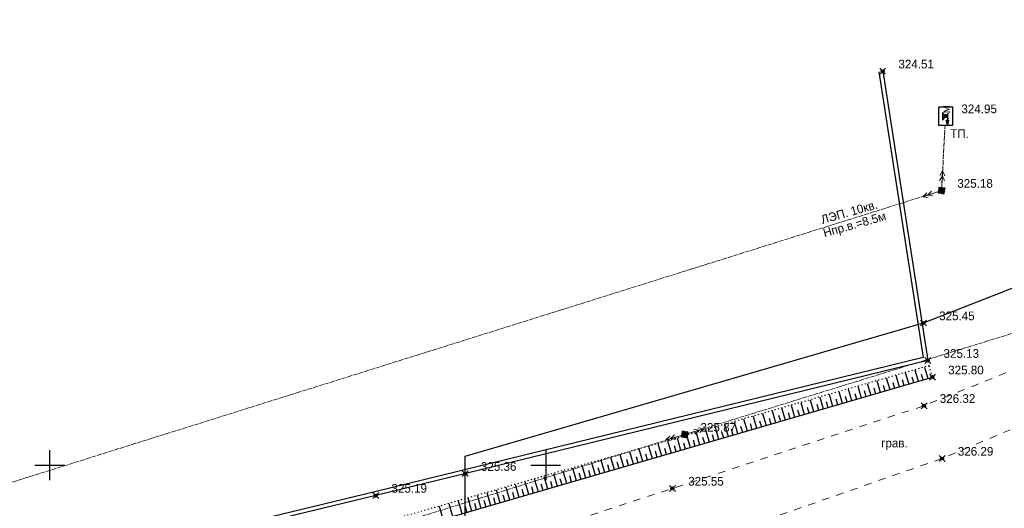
# Model space of a CAD drawing. Header units: metres. Extents: x 703615 to 712205, y 4306166 to 4311183.
# Tile 176 of 256: x 707975 to 708075, y 4308577 to 4308626. Entities that reach past the tile are written whole.
import ezdxf

# ---------------------------------------------------------------- set-up
doc = ezdxf.new("R2010")
doc.units = ezdxf.units.M
doc.header["$LTSCALE"] = 0.5
doc.header["$PDMODE"] = 35
doc.header["$PDSIZE"] = 0.3
for name, pattern in [('Auto_Street_NotBorder_Line_m1', [3, 1.5, -1.5]), ('Commnctn_Electr_VLP_High_Built_m1', [1, 1, 0]), ('ДОРОГИ_СТРОЯЩ', [9, 8, -1]), ('Контура низ откосов  Штриховая 0.1-0.5 - - - - - - -', [0.6, 0.1, -0.5])]:
    doc.linetypes.add(name, pattern=pattern)
for name, color, linetype in [('(001) Сетка', 92, 'Continuous'), ('(004) Точки рельефа', 7, 'Continuous'), ('(013) Газ', 30, 'ИК_Газопровод -------г--------'), ('(016) Кабель', 1, 'Continuous'), ('(022) Возд. Линии', 7, 'Continuous'), ('(025) Дорога', 7, 'Continuous'), ('(035) Откосы', 7, 'Continuous'), ('(040) Ограда', 7, 'Continuous')]:
    doc.layers.add(name, color=color, linetype=linetype)
doc.layers.add('AUTO#_ROADS_EXIST_L', color=7, linetype='Continuous', lineweight=15, true_color=0x000000)
doc.layers.add('COMMN_OBJCT_#####_B', color=7, linetype='Continuous', lineweight=15, true_color=0x000000)
doc.layers.add('COMMN_OBJCT_ELCTR_B', color=7, linetype='Continuous', true_color=0x000000)
doc.layers.add('COMMN_OBJCT_ELCTR_L', color=7, linetype='Continuous', true_color=0x000000)
doc.styles.add('BM-431', font='txt')
doc.styles.add('D-431', font='txt')
doc.styles.get("Standard").update_dxf_attribs({"font": 'times.ttf'})
doc.linetypes.add('GAZ_VOZDUSH', pattern='A,1,-2,["~",Standard,S=3,R=0,X=-1.5,Y=-1.5],-1,10', length=14)
doc.linetypes.add('ИК_Газопровод -------г--------', pattern='A,9,-0.6,["Г",Standard,S=1.2,R=0,X=0,Y=-0.6],-1.2', length=10.8)
doc.linetypes.add('ОГРАДА_ГЛИН', pattern='A,4,["|",Standard,S=0.8,R=0,X=0,Y=-0.8],0.5,["|",Standard,S=0.8,R=0,X=0,Y=-0.8],3.5', length=8)

# ---------------------------------------------------------------- blocks, each defined once
blk = doc.blocks.new('CommnctnPoleRCsquare_m1')
at = {"layer": 'COMMN_OBJCT_#####_B', "lineweight": 13, "true_color": 0xfffffe}
blk.add_hatch(color=7, dxfattribs=at).paths.add_polyline_path([(-0.6, 0.6), (-0.6, -0.6), (0.6, -0.6), (0.6, 0.6)])
at = {"layer": 'COMMN_OBJCT_#####_B', "lineweight": 13, "true_color": 0x000000}
blk.add_hatch(color=18, dxfattribs=at).paths.add_polyline_path([(-0.1, 0, 1), (0.1, 0, 1)])
at = {"layer": 'COMMN_OBJCT_#####_B', "color": 18, "lineweight": 9, "true_color": 0x000000}
blk.add_lwpolyline([(0.6, 0.6), (-0.6, 0.6), (-0.6, -0.6), (0.6, -0.6)], close=True, dxfattribs=at)
blk.add_circle((0, 0), 0.1, dxfattribs=at)
blk = doc.blocks.new('ElectricHighVLP_m1')
at = {"layer": 'COMMN_OBJCT_ELCTR_B', "color": 18, "linetype": 'Continuous', "lineweight": 20, "true_color": 0x000000}
for p, q in [((0, 0), (4, 0)), ((3, 0), (2, 0.5)), ((3, 0), (2, -0.5)), ((4, 0), (3, 0.5)), ((4, 0), (3, -0.5))]:
    blk.add_line(p, q, dxfattribs=at)
blk = doc.blocks.new('Setka')
at = {"layer": '(001) Сетка'}
for p, q in [((0, 1.5), (0, -1.5)), ((-1.5, 0), (1.5, 0))]:
    blk.add_line(p, q, dxfattribs=at)

msp = doc.modelspace()

# ---------------------------------------------------------------- linework, layer by layer
at = {"layer": '(013) Газ', "linetype": 'GAZ_VOZDUSH', "flags": 128}
msp.add_lwpolyline([(708020.656, 4308550.859), (708020.347, 4308561.55), (708020.347, 4308582.314), (708066.527, 4308595.733), (708114.826, 4308614.675), (708129.269, 4308766.29)], dxfattribs=at)
at = {"layer": '(016) Кабель', "color": 0}
for p, q in [((708068.451, 4308616.938, 324.949), (708068.443, 4308616.188, 324.949)), ((708068.443, 4308616.188, 324.949), (708068.949, 4308616.732, 324.949)), ((708068.949, 4308616.732, 324.949), (708068.938, 4308615.732, 324.949)), ((708068.938, 4308615.732, 324.949), (708068.818, 4308616.184, 324.949)), ((708068.818, 4308616.184, 324.949), (708069.068, 4308616.181, 324.949)), ((708069.068, 4308616.181, 324.949), (708068.938, 4308615.732, 324.949))]:
    msp.add_line(p, q, dxfattribs=at)
at = {"layer": '(016) Кабель', "color": 0, "elevation": 324.949}
msp.add_lwpolyline([(708068.042, 4308615.687), (708069.492, 4308615.687), (708069.492, 4308615.687), (708069.492, 4308617.503), (708068.042, 4308617.503), (708068.042, 4308615.687)], close=True, dxfattribs=at)
at = {"layer": '(035) Откосы'}
for p, q in [((708063.746, 4308590.469, 326.315), (708064.085, 4308589.301, 326.315)), ((708064.704, 4308590.744, 326.315), (708065.042, 4308589.579, 326.315)), ((708065.663, 4308591.019, 326.315), (708066, 4308589.857, 326.315)), ((708066.311, 4308590.576, 326.315), (708066.479, 4308589.996, 326.315)), ((708066.622, 4308591.294, 326.315), (708066.958, 4308590.135, 326.315)), ((708060.87, 4308589.644, 326.315), (708061.211, 4308588.468, 326.315)), ((708061.828, 4308589.919, 326.315), (708062.169, 4308588.746, 326.315)), ((708062.478, 4308589.471, 326.315), (708062.648, 4308588.884, 326.315)), ((708062.787, 4308590.194, 326.315), (708063.127, 4308589.023, 326.315)), ((708063.436, 4308589.747, 326.315), (708063.606, 4308589.162, 326.315)), ((708064.394, 4308590.024, 326.315), (708064.563, 4308589.44, 326.315)), ((708065.352, 4308590.3, 326.315), (708065.521, 4308589.718, 326.315)), ((708057.035, 4308588.544, 326.315), (708057.38, 4308587.356, 326.315)), ((708057.994, 4308588.819, 326.315), (708058.337, 4308587.634, 326.315)), ((708058.952, 4308589.094, 326.315), (708059.295, 4308587.912, 326.315)), ((708059.603, 4308588.641, 326.315), (708059.774, 4308588.051, 326.315)), ((708059.911, 4308589.369, 326.315), (708060.253, 4308588.19, 326.315)), ((708060.561, 4308588.918, 326.315), (708060.732, 4308588.329, 326.315)), ((708061.519, 4308589.194, 326.315), (708061.69, 4308588.607, 326.315)), ((708053.2, 4308587.444, 326.315), (708053.548, 4308586.244, 326.315)), ((708054.159, 4308587.719, 326.315), (708054.506, 4308586.522, 326.315)), ((708055.117, 4308587.994, 326.315), (708055.464, 4308586.8, 326.315)), ((708055.77, 4308587.535, 326.315), (708055.943, 4308586.939, 326.315)), ((708056.076, 4308588.269, 326.315), (708056.422, 4308587.078, 326.315)), ((708056.728, 4308587.812, 326.315), (708056.901, 4308587.217, 326.315)), ((708057.686, 4308588.088, 326.315), (708057.858, 4308587.495, 326.315)), ((708058.645, 4308588.365, 326.315), (708058.816, 4308587.773, 326.315)), ((708050.324, 4308586.619, 326.315), (708050.675, 4308585.411, 326.315)), ((708051.283, 4308586.894, 326.315), (708051.632, 4308585.689, 326.315)), ((708052.241, 4308587.169, 326.315), (708052.59, 4308585.966, 326.315)), ((708052.895, 4308586.706, 326.315), (708053.069, 4308586.105, 326.315)), ((708053.853, 4308586.982, 326.315), (708054.027, 4308586.383, 326.315)), ((708054.812, 4308587.259, 326.315), (708054.985, 4308586.661, 326.315)), ((708046.489, 4308585.519, 326.315), (708046.843, 4308584.299, 326.315)), ((708047.448, 4308585.794, 326.315), (708047.801, 4308584.577, 326.315)), ((708048.407, 4308586.069, 326.315), (708048.759, 4308584.855, 326.315)), ((708049.062, 4308585.6, 326.315), (708049.238, 4308584.994, 326.315)), ((708049.365, 4308586.344, 326.315), (708049.717, 4308585.133, 326.315)), ((708050.02, 4308585.876, 326.315), (708050.196, 4308585.272, 326.315)), ((708050.978, 4308586.153, 326.315), (708051.154, 4308585.55, 326.315)), ((708051.937, 4308586.429, 326.315), (708052.111, 4308585.827, 326.315)), ((708043.613, 4308584.694, 326.315), (708043.97, 4308583.465, 326.315)), ((708044.572, 4308584.969, 326.315), (708044.927, 4308583.743, 326.315)), ((708045.229, 4308584.494, 326.315), (708045.406, 4308583.882, 326.315)), ((708045.531, 4308585.244, 326.315), (708045.885, 4308584.021, 326.315)), ((708046.187, 4308584.771, 326.315), (708046.364, 4308584.16, 326.315)), ((708047.145, 4308585.047, 326.315), (708047.322, 4308584.438, 326.315)), ((708048.104, 4308585.324, 326.315), (708048.28, 4308584.716, 326.315)), ((708039.778, 4308583.594, 326.315), (708040.138, 4308582.354, 326.315)), ((708040.737, 4308583.869, 326.315), (708041.096, 4308582.632, 326.315)), ((708041.696, 4308584.144, 326.315), (708042.054, 4308582.909, 326.315)), ((708042.354, 4308583.665, 326.315), (708042.533, 4308583.048, 326.315)), ((708042.655, 4308584.419, 326.315), (708043.012, 4308583.187, 326.315)), ((708043.312, 4308583.941, 326.315), (708043.491, 4308583.326, 326.315)), ((708044.271, 4308584.218, 326.315), (708044.449, 4308583.604, 326.315)), ((708035.944, 4308582.493, 326.315), (708036.307, 4308581.242, 326.315)), ((708036.902, 4308582.768, 326.315), (708037.265, 4308581.52, 326.315)), ((708037.861, 4308583.043, 326.315), (708038.223, 4308581.798, 326.315)), ((708038.521, 4308582.559, 326.315), (708038.701, 4308581.937, 326.315)), ((708038.82, 4308583.318, 326.315), (708039.18, 4308582.076, 326.315)), ((708039.479, 4308582.835, 326.315), (708039.659, 4308582.215, 326.315)), ((708040.437, 4308583.112, 326.315), (708040.617, 4308582.493, 326.315)), ((708041.396, 4308583.388, 326.315), (708041.575, 4308582.77, 326.315)), ((708033.068, 4308581.668, 326.315), (708033.433, 4308580.408, 326.315)), ((708034.026, 4308581.943, 326.315), (708034.391, 4308580.686, 326.315)), ((708034.985, 4308582.218, 326.315), (708035.349, 4308580.964, 326.315)), ((708035.646, 4308581.729, 326.315), (708035.828, 4308581.103, 326.315)), ((708036.604, 4308582.006, 326.315), (708036.786, 4308581.381, 326.315)), ((708037.563, 4308582.282, 326.315), (708037.744, 4308581.659, 326.315)), ((708029.233, 4308580.568, 326.315), (708029.602, 4308579.297, 326.315)), ((708030.192, 4308580.843, 326.315), (708030.56, 4308579.575, 326.315)), ((708031.15, 4308581.118, 326.315), (708031.518, 4308579.852, 326.315)), ((708031.813, 4308580.624, 326.315), (708031.996, 4308579.991, 326.315)), ((708032.109, 4308581.393, 326.315), (708032.475, 4308580.13, 326.315)), ((708032.771, 4308580.9, 326.315), (708032.954, 4308580.269, 326.315)), ((708033.73, 4308581.177, 326.315), (708033.912, 4308580.547, 326.315)), ((708034.688, 4308581.453, 326.315), (708034.87, 4308580.825, 326.315)), ((708026.357, 4308579.743, 326.315), (708026.728, 4308578.463, 326.315)), ((708027.316, 4308580.018, 326.315), (708027.686, 4308578.741, 326.315)), ((708027.98, 4308579.518, 326.315), (708028.165, 4308578.88, 326.315)), ((708028.274, 4308580.293, 326.315), (708028.644, 4308579.019, 326.315)), ((708028.938, 4308579.794, 326.315), (708029.123, 4308579.158, 326.315)), ((708029.897, 4308580.071, 326.315), (708030.081, 4308579.436, 326.315)), ((708030.855, 4308580.347, 326.315), (708031.039, 4308579.713, 326.315)), ((708022.522, 4308578.643, 326.315), (708022.897, 4308577.351, 326.315)), ((708023.481, 4308578.918, 326.315), (708023.855, 4308577.629, 326.315)), ((708024.439, 4308579.193, 326.315), (708024.813, 4308577.907, 326.315)), ((708025.105, 4308578.688, 326.315), (708025.292, 4308578.046, 326.315)), ((708025.398, 4308579.468, 326.315), (708025.77, 4308578.185, 326.315)), ((708026.063, 4308578.965, 326.315), (708026.249, 4308578.324, 326.315)), ((708027.022, 4308579.241, 326.315), (708027.207, 4308578.602, 326.315)), ((708018.687, 4308577.543, 326.315), (708019.065, 4308576.24, 326.315)), ((708019.646, 4308577.818, 326.315), (708020.023, 4308576.518, 326.315)), ((708020.605, 4308578.093, 326.315), (708020.981, 4308576.795, 326.315)), ((708021.272, 4308577.582, 326.315), (708021.46, 4308576.934, 326.315)), ((708021.563, 4308578.368, 326.315), (708021.939, 4308577.073, 326.315)), ((708022.23, 4308577.859, 326.315), (708022.418, 4308577.212, 326.315)), ((708023.189, 4308578.135, 326.315), (708023.376, 4308577.49, 326.315)), ((708024.147, 4308578.412, 326.315), (708024.334, 4308577.768, 326.315)), ((708017.729, 4308577.268, 326.315), (708018.108, 4308575.962, 326.315)), ((708020.314, 4308577.306, 326.315), (708020.502, 4308576.656, 326.315))]:
    msp.add_line(p, q, dxfattribs=at)
at = {"layer": '(035) Откосы', "linetype": 'Контура низ откосов  Штриховая 0.1-0.5 - - - - - - -', "elevation": 325.805}
msp.add_lwpolyline([(708067.437, 4308590.274), (708067.099, 4308591.431), (708012.459, 4308575.756), (707978.873, 4308567.45), (707979.253, 4308566.954)], dxfattribs=at)
at = {"layer": '(035) Откосы', "elevation": 326.315, "flags": 128}
msp.add_lwpolyline([(707979.253, 4308566.954), (708013.042, 4308574.492), (708067.437, 4308590.274)], dxfattribs=at)
at = {"layer": '(040) Ограда', "elevation": 324.513, "flags": 128}
msp.add_lwpolyline([(708062.027, 4308621.049), (708066.515, 4308592.242), (708011.238, 4308578.728), (707978.061, 4308570.697), (707958.457, 4308566.018)], dxfattribs=at)
at = {"layer": '(040) Ограда', "linetype": 'ОГРАДА_ГЛИН', "elevation": 324.513, "flags": 128}
msp.add_lwpolyline([(708062.422, 4308621.111), (708066.967, 4308591.941), (708011.333, 4308578.339), (707978.154, 4308570.308), (707958.55, 4308565.629)], dxfattribs=at)
at = {"color": 0, "linetype": 'ByBlock', "lineweight": -2, "transparency": 16777216}
for p in [(708062.422, 4308621.111, 324.513), (708068.767, 4308616.595, 324.949), (708068.359, 4308609.08, 325.181), (708066.527, 4308595.733, 325.446), (708066.967, 4308591.941, 325.131), (708067.437, 4308590.274, 325.805), (708066.59, 4308587.394, 326.317), (708042.477, 4308584.491, 325.869), (708068.41, 4308582.072, 326.289), (708020.347, 4308580.543, 325.363), (708011.333, 4308578.339, 325.189), (708041.238, 4308579.06, 325.545)]:
    msp.add_point(p, dxfattribs=at)
at = {"layer": 'AUTO#_ROADS_EXIST_L', "linetype": 'Auto_Street_NotBorder_Line_m1', "lineweight": 15, "flags": 128}
for points, elevation in [([(708144.126, 4308568.435), (708144.126, 4308568.435), (708147.799, 4308622.715), (708135.298, 4308615.727), (708115.34, 4308601.85), (708068.41, 4308582.072), (708018.295, 4308564.616), (707981.449, 4308553.682), (707918.088, 4308533.035), (707879.635, 4308521.878), (707812.555, 4308500.587), (707561.451, 4308431.232)], 326.289), ([(707560.163, 4308435.464), (707811.659, 4308506.441), (707878.313, 4308526.754), (707916.666, 4308537.594), (707980.147, 4308559.782), (708015.887, 4308570.726), (708066.59, 4308587.394), (708112.982, 4308606.026), (708121.867, 4308613.173), (708120.084, 4308617.452), (708114.106, 4308619.878)], 326.285)]:
    msp.add_lwpolyline(points, dxfattribs=dict(at, elevation=elevation))
at = {"layer": 'COMMN_OBJCT_ELCTR_L', "linetype": 'Commnctn_Electr_VLP_High_Built_m1', "lineweight": 20, "flags": 128}
for points, elevation in [([(707559.857, 4308436.469), (707591.057, 4308445.274), (707653.95, 4308464.224), (707719.826, 4308484.231), (707783.035, 4308503.658), (707846.224, 4308523.491), (707914.765, 4308544.825), (707979.96, 4308565.054), (708042.477, 4308584.491), (708135.818, 4308613.314), (708166.739, 4308624.854), (708194.357, 4308635.494), (708173.508, 4308716.069)], 326.463), ([(707556.588, 4308447.208), (707663.533, 4308479.367), (707719.586, 4308498.429), (707775.514, 4308516.831), (707832.756, 4308535.152), (708068.359, 4308609.08), (708068.718, 4308615.687)], 325.711)]:
    msp.add_lwpolyline(points, dxfattribs=dict(at, elevation=elevation))

# ---------------------------------------------------------------- block references
at = {"layer": '(001) Сетка'}
for p in [(707978.465, 4308581.396), (708028.465, 4308581.396)]:
    msp.add_blockref('Setka', p, dxfattribs=at)
at = {"layer": 'COMMN_OBJCT_#####_B', "color": 18, "true_color": 0x000000, "xscale": 0.5, "yscale": 0.5, "zscale": 0.5, "rotation": 347.8261480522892}
for p in [(708068.359, 4308609.08, 325.181), (708042.477, 4308584.491, -0.594)]:
    msp.add_blockref('CommnctnPoleRCsquare_m1', p, dxfattribs=at)
at = {"layer": 'COMMN_OBJCT_ELCTR_B'}
for p, xscale, yscale, zscale, rotation in [((708068.359, 4308609.08, 325.181), 0.5, 0.5, 0.5, 86.97312050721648), ((708068.359, 4308609.08, 325.181), 0.4999999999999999, 0.4999999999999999, 0.4999999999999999, 197.8919852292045), ((708042.477, 4308584.491, -0.594), 0.4999999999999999, 0.4999999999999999, 0.4999999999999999, 195.9551830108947), ((708042.477, 4308584.491, -0.594), 0.5, 0.5, 0.5, 16.7749167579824)]:
    msp.add_blockref('ElectricHighVLP_m1', p, dxfattribs=dict(at, xscale=xscale, yscale=yscale, zscale=zscale, rotation=rotation))

# ---------------------------------------------------------------- texts
at = {"layer": '(004) Точки рельефа', "style": 'D-431'}
for s, p in [('324.51', (708064.008, 4308621.392, 324.513)), ('324.95', (708070.353, 4308616.879, 324.949)), ('325.18', (708069.945, 4308609.363, 325.181)), ('325.45', (708068.113, 4308596.014, 325.446)), ('325.13', (708068.553, 4308592.222, 325.131)), ('325.80', (708069.023, 4308590.557, 325.805)), ('326.32', (708068.176, 4308587.679, 326.317)), ('325.87', (708044.063, 4308584.774, 325.869)), ('326.29', (708069.996, 4308582.357, 326.289)), ('325.36', (708021.933, 4308580.828, 325.363)), ('325.19', (708012.919, 4308578.623, 325.189)), ('325.55', (708042.825, 4308579.341, 325.545))]:
    msp.add_text(s, height=0.875, dxfattribs=at).set_placement(p)
at = {"layer": '(016) Кабель', "color": 0}
msp.add_text('м', height=0.875, rotation=90.6373, dxfattribs=at).set_placement((708069.197, 4308616.864, 324.949))
at = {"layer": '(016) Кабель', "color": 0, "style": 'D-431'}
msp.add_text('ТП.', height=0.875, dxfattribs=at).set_placement((708069.224, 4308614.392, 324.949))
at = {"layer": '(022) Возд. Линии', "style": 'BM-431'}
msp.add_text('Hпр.в.=8.5м', height=0.875, rotation=15.76004, dxfattribs=at).set_placement((708056.563, 4308604.365))
at = {"layer": '(022) Возд. Линии', "insert": (708056.106, 4308606.544), "char_height": 0.875, "attachment_point": 1, "rotation": 15.76004, "style": 'BM-431'}
msp.add_mtext('ЛЭП. 10кв.', dxfattribs=at)
at = {"layer": '(025) Дорога', "linetype": 'ДОРОГИ_СТРОЯЩ', "style": 'BM-431'}
msp.add_text('грав.', height=0.875, dxfattribs=at).set_placement((708062.27, 4308583.191))

doc.saveas('drawing.dxf')
